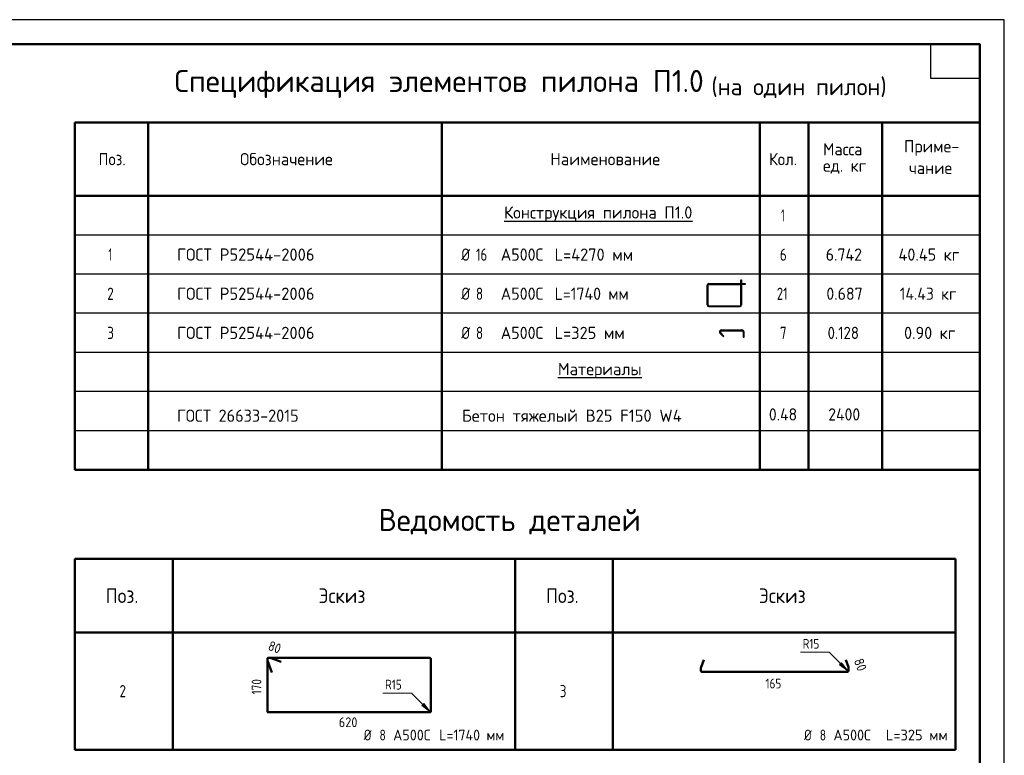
# Model space of a CAD drawing. Header units: millimetres. Extents: x 0 to 50400, y 0 to 35640.
# Tile 11 of 11: x 26247 to 50400, y 17602 to 35640. Entities that reach past the tile are written whole.
import ezdxf

# ---------------------------------------------------------------- set-up
doc = ezdxf.new("R2010")
doc.units = ezdxf.units.MM
doc.layers.add('Standard', color=7, linetype='Continuous', lineweight=25)
doc.layers.add('ДОП Верх по Х', color=7, linetype='Continuous', lineweight=25)
doc.styles.add('ISOCPEUR', font='txt')

msp = doc.modelspace()

# ---------------------------------------------------------------- hatches: boundary and pattern name
at = {"layer": 'Standard', "linetype": 'Continuous', "lineweight": 13, "transparency": 33554687}
for points in [[(46357, 19822), (46560, 19669), (46408, 19873)], [(36114, 18820), (36317, 18667), (36165, 18871)]]:
    msp.add_hatch(color=7, dxfattribs=at).paths.add_polyline_path(points)

# ---------------------------------------------------------------- linework, layer by layer
at = {"layer": 'Standard', "color": 7, "linetype": 'Continuous', "lineweight": 50, "transparency": 33554687}
for p, q in [((49800, 33120), (27600, 33120)), ((27600, 33120), (27600, 31320)), ((29400, 33120), (29400, 31320)), ((36600, 33120), (36600, 31320)), ((44400, 33120), (44400, 31320)), ((45600, 33120), (45600, 31320)), ((47400, 33120), (47400, 31320)), ((49800, 33120), (49800, 31320)), ((49800, 32520), (49800, 27840)), ((49800, 31320), (27600, 31320)), ((27600, 31320), (27600, 24600)), ((29400, 31320), (29400, 24600)), ((36600, 31320), (36600, 24600)), ((44400, 31320), (44400, 24600)), ((45600, 31320), (45600, 24600)), ((47400, 31320), (47400, 24600)), ((49800, 24600), (27600, 24600)), ((27600, 22416), (38400, 22416)), ((27600, 17736), (27600, 22416)), ((30000, 17736), (30000, 22416)), ((38400, 22416), (49200, 22416)), ((38400, 17736), (38400, 22416)), ((40800, 17736), (40800, 22416)), ((49200, 17736), (49200, 22416)), ((49200, 20616), (27600, 20616)), ((27600, 17736), (49200, 17736))]:
    msp.add_line(p, q, dxfattribs=at)
at = {"layer": 'Standard', "color": 7, "linetype": 'Continuous', "lineweight": 35, "transparency": 33554687}
for p, q in [((49800, 33120), (49800, 24600)), ((49800, 32640), (49800, 24120))]:
    msp.add_line(p, q, dxfattribs=at)
at = {"layer": 'Standard', "color": 7, "linetype": 'Continuous', "lineweight": -3, "transparency": 33554687}
for p, q in [((49800, 30360), (27600, 30360)), ((49800, 29400), (27600, 29400)), ((43112, 28645), (43112, 29128)), ((43133, 28645), (43133, 29128)), ((43151, 29168), (43935, 29168)), ((43151, 29147), (43935, 29147)), ((43151, 28627), (43917, 28627)), ((43151, 28605), (43917, 28605)), ((49800, 28440), (27600, 28440)), ((43465, 28033), (43964, 28033)), ((43465, 28009), (43964, 28009)), ((49800, 27480), (27600, 27480)), ((49800, 26520), (27600, 26520)), ((49800, 25560), (27600, 25560))]:
    msp.add_line(p, q, dxfattribs=at)
at = {"layer": 'Standard', "color": 7, "linetype": 'Continuous', "lineweight": 13, "transparency": 33554687}
for p, q in [((46408, 19873), (46357, 19822)), ((46357, 19822), (46560, 19669)), ((46382, 19847), (46369, 19860)), ((46560, 19669), (46408, 19873)), ((46560, 19669), (46560, 19669)), ((46560, 19669), (46560, 19669)), ((46560, 19669), (46560, 19669)), ((36165, 18871), (36114, 18820)), ((36139, 18845), (36126, 18858)), ((36317, 18667), (36165, 18871)), ((36114, 18820), (36317, 18667)), ((36317, 18667), (36317, 18667)), ((36317, 18667), (36317, 18667)), ((36317, 18667), (36317, 18667))]:
    msp.add_line(p, q, dxfattribs=at)
at = {"layer": 'Standard', "color": 7, "linetype": 'Continuous', "lineweight": 25, "transparency": 33554687}
for points in [[(0, 0), (50400, 0), (50400, 35640), (0, 35640), (0, 0)], [(49800, 35040), (49800, 34200), (48600, 34200), (48600, 35040), (49800, 35040)]]:
    msp.add_lwpolyline(points, close=True, dxfattribs=at)
at = {"layer": 'Standard', "color": 7, "linetype": 'Continuous', "lineweight": 50, "transparency": 33554687}
msp.add_lwpolyline([(2400, 35040), (49800, 35040), (49800, 600), (2400, 600), (2400, 35040)], close=True, dxfattribs=at)
at = {"layer": 'Standard', "color": 7, "linetype": 'Continuous', "lineweight": -3, "transparency": 33554687}
for points in [[(43935, 28645), (43935, 29258), (43957, 29258), (43957, 28645)], [(43957, 29168), (44047, 29168), (44047, 29147), (43957, 29147)], [(43427, 27942), (43508, 27862), (43524, 27878), (43444, 27958)], [(43994, 27979), (43994, 27852), (44017, 27852), (44017, 27980)]]:
    msp.add_lwpolyline(points, dxfattribs=at)
at = {"layer": 'Standard', "color": 7, "linetype": 'Continuous', "lineweight": 13, "transparency": 33554687}
for points in [[(45402, 20128), (46101, 20128), (46560, 19669)], [(35159, 19127), (35858, 19127), (36317, 18667)]]:
    msp.add_lwpolyline(points, dxfattribs=at)
at = {"layer": 'Standard', "color": 7, "linetype": 'Continuous', "lineweight": -3, "transparency": 33554687}
for centre, radius, start, end in [((43151, 29128), 39.6, 90, 180), ((43151, 29128), 18, 90, 180), ((43151, 28645), 39.6, 180, 270), ((43151, 28645), 18, 180, 270), ((43917, 28645), 18, 270, 0), ((43917, 28645), 39.6, 270, 0), ((43465, 27980), 53.4, 90, 225), ((43964, 27980), 53.4, 0, 90), ((43465, 27979), 30, 90, 225), ((43964, 27979), 30, 0, 90)]:
    msp.add_arc(centre, radius, start, end, dxfattribs=at)
at = {"layer": 'ДОП Верх по Х', "color": 7, "linetype": 'Continuous', "lineweight": 50, "transparency": 33554687}
for p, q in [((32325, 19979), (32325, 18667)), ((32325, 19979), (32325, 19927)), ((32326, 19923), (32433, 19629)), ((32388, 19990), (32337, 19990)), ((36317, 19990), (32337, 19990)), ((32661, 19892), (32393, 19990)), ((36329, 18667), (36329, 19979)), ((42960, 19760), (43026, 19942)), ((46512, 19942), (46578, 19760)), ((42958, 19669), (42958, 19753)), ((46560, 19650), (42978, 19650)), ((46579, 19753), (46579, 19669)), ((32337, 18656), (36317, 18656))]:
    msp.add_line(p, q, dxfattribs=at)
for centre, radius, start, end in [((32337, 19979), 11.8, 90, 180), ((32337, 19979), 11.8, 90, 180), ((32337, 19927), 11.8, 180, 200), ((32388, 19979), 11.8, 70, 90), ((36317, 19979), 11.5, 0, 90), ((42978, 19753), 19.2, 160, 180), ((42978, 19669), 19.2, 180, 270), ((46560, 19669), 19.2, 270, 0), ((46560, 19753), 19.2, 0, 20), ((32337, 18667), 11.5, 180, 270), ((36317, 18667), 11.5, 270, 0)]:
    msp.add_arc(centre, radius, start, end, dxfattribs=at)

# ---------------------------------------------------------------- texts
at = {"layer": 'Standard', "color": 7, "linetype": 'Continuous', "lineweight": 50, "transparency": 33554687, "attachment_point": 7, "style": 'ISOCPEUR'}
for s, insert, char_height, width in [('\\W0.98;Спецификация элементов пилона П1.0', (30046, 33720), 540, 13163.79), ('\\W0.98; (на один пилон)', (42952, 33720), 420, 4571.51), ('\\W0.98;Ведомость деталей', (35052, 23016), 540, 6957.97)]:
    msp.add_mtext(s, dxfattribs=dict(at, insert=insert, char_height=char_height, width=width))
at = {"layer": 'Standard', "color": 7, "linetype": 'Continuous', "lineweight": 25, "transparency": 33554687, "attachment_point": 7, "style": 'ISOCPEUR'}
for s, insert, char_height, width in [('\\W0.95;Масса', (45953, 32313), 300, 1252.12), ('\\W0.92;Поз.', (28181, 32070), 300, 872.98), ('\\W0.97;Обозначение', (31652, 32070), 300, 2499.42), ('\\W0.98;Наименование', (39261, 32070), 300, 2784.79), ('\\W0.93;Кол.', (44629, 32070), 300, 888.24), ('\\W0.96;Приме-', (47940, 32305), 300, 1462.49), ('\\W0.95;ед. кг', (45953, 31863), 300, 1251.49), ('\\W0.95;чание', (48060, 31855), 300, 1221.23), ('\\W0.97;{\\LКонструкция пилона П1.0}', (38130, 30681), 300, 4883.6), ('\\W0.56;1', (44925, 30690), 300, 233.32), ('\\W0.56;1', (28425, 29730), 300, 233.34), ('\\W0.98;ГОСТ Р52544-2006', (30108, 29730), 300, 3625.19), ('\\W0.83;Ø', (37080, 29730), 300, 425.01), ('\\W0.75;16', (37439, 29730), 300, 472.28), ('\\W0.95;А500С', (38048, 29730), 300, 1251.48), ('\\W0.97;L=4270 мм', (39369, 29730), 300, 2094.33), ('\\W0.78;6', (44895, 29730), 300, 326.39), ('\\W0.94;6.742', (46020, 29730), 300, 1100.34), ('\\W0.96;40.45 кг', (47805, 29730), 300, 1733.51), ('\\W0.78;2', (28395, 28770), 300, 326.42), ('\\W0.98;ГОСТ Р52544-2006', (30108, 28770), 300, 3625.19), ('\\W0.83;Ø', (37080, 28770), 300, 425.01), ('\\W0.78;8', (37439, 28770), 300, 326.42), ('\\W0.95;А500С', (38048, 28770), 300, 1251.48), ('\\W0.94;L=1740 мм', (39369, 28770), 300, 2030.02), ('\\W0.75;21', (44820, 28770), 300, 472.27), ('\\W0.94;0.687', (46035, 28770), 300, 1070.02), ('\\W0.93;14.43 кг', (47835, 28770), 300, 1668.24), ('\\W0.78;3', (28395, 27810), 300, 326.42), ('\\W0.98;ГОСТ Р52544-2006', (30108, 27810), 300, 3625.19), ('\\W0.83;Ø', (37080, 27810), 300, 425.01), ('\\W0.78;8', (37439, 27810), 300, 326.42), ('\\W0.95;А500С', (38048, 27810), 300, 1251.48), ('\\W0.97;L=325 мм', (39369, 27810), 300, 1853.83), ('\\W0.78;7', (44895, 27810), 300, 326.39), ('\\W0.88;0.128', (46065, 27810), 300, 1001.11), ('\\W0.96;0.90 кг', (47940, 27810), 300, 1462.49), ('\\W0.97;{\\LМатериалы}', (39450, 26841), 300, 2244.64), ('\\W0.98;Бетон тяжелый В25 F150 W4', (37097, 25779), 300, 5634.11), ('\\W0.93;0.48', (44625, 25811), 300, 888.23), ('\\W0.93;2400', (46082, 25811), 300, 1009.62), ('\\W0.96;ГОСТ 26633-2015', (30106, 25779), 300, 3262.34), ('\\W0.92;Поз.', (28359, 21336), 360, 1047.58), ('\\W0.94;Эскиз', (33579, 21336), 360, 1411.34), ('\\W0.92;Поз.', (39159, 21336), 360, 1047.57), ('\\W0.94;Эскиз', (44379, 21336), 360, 1411.34), ('\\W0.78;2', (28695, 19026), 300, 326.42), ('\\W0.78;3', (39495, 19026), 300, 326.39), ('\\W0.83;Ø', (34688, 17966), 264, 374), ('\\W0.78;8', (35073, 17966), 264, 287.23), ('\\W0.95;А500С', (35408, 17966), 264, 1101.31), ('\\W0.94;L=1740 мм', (36538, 17966), 264, 1786.42), ('\\W0.83;Ø', (45488, 17966), 264, 374), ('\\W0.78;8', (45873, 17966), 264, 287.25), ('\\W0.95;А500С', (46208, 17966), 264, 1101.31), ('\\W0.97;L=325 мм', (47496, 17966), 264, 1631.37)]:
    msp.add_mtext(s, dxfattribs=dict(at, insert=insert, char_height=char_height, width=width))
at = {"layer": 'Standard', "color": 7, "linetype": 'Continuous', "lineweight": 18, "transparency": 33554687, "char_height": 240, "width": 579.73, "attachment_point": 7, "style": 'ISOCPEUR'}
for insert in [(45453, 20216), (35210, 19215)]:
    msp.add_mtext('\\W0.83;R15', dxfattribs=dict(at, insert=insert))
at = {"layer": 'ДОП Верх по Х', "color": 7, "linetype": 'Continuous', "lineweight": 18, "transparency": 33554687, "char_height": 240, "attachment_point": 7, "style": 'ISOCPEUR'}
for s, insert, width, rotation in [('\\W0.87;80', (32320, 20191), 440.65, 340), ('\\W0.87;80', (46705, 19923), 440.66, 290), ('\\W0.83;170', (32179, 19095), 554.8, 90)]:
    msp.add_mtext(s, dxfattribs=dict(at, insert=insert, width=width, rotation=rotation))
for s, insert, width in [('\\W0.83;165', (44541, 19241), 554.8), ('\\W0.91;620', (34075, 18292), 613.09)]:
    msp.add_mtext(s, dxfattribs=dict(at, insert=insert, width=width))

doc.saveas('drawing.dxf')
